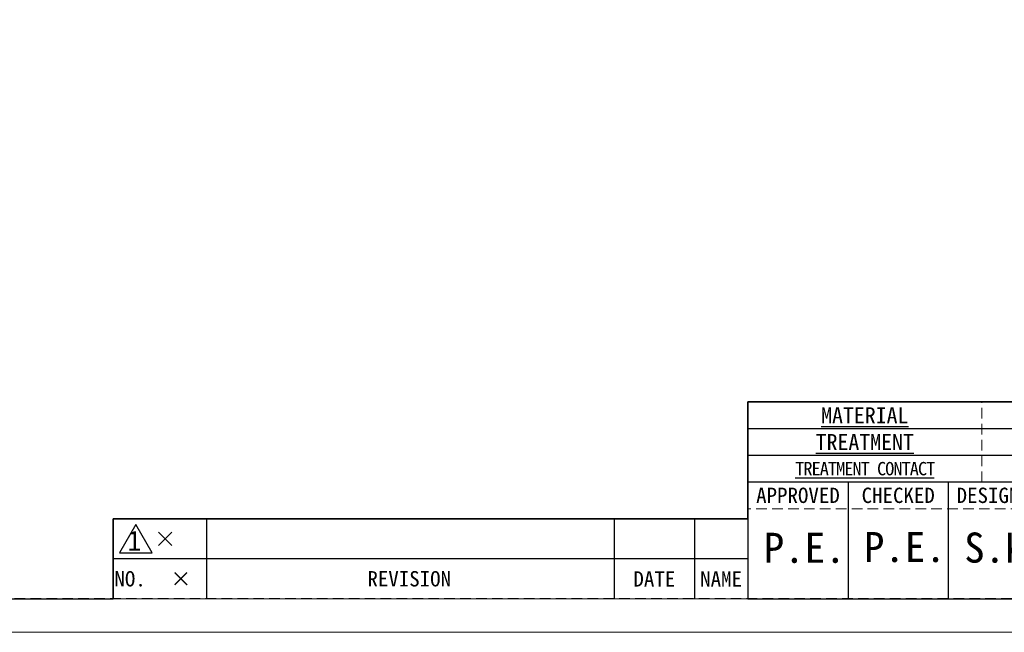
# Model space of a CAD drawing. Header units: millimetres. Extents: x -201 to 202, y 143 to 428.
# Tile 2 of 46: x -92 to 55, y 143 to 235. Entities that reach past the tile are written whole.
import ezdxf
from ezdxf.enums import TextEntityAlignment as Align

# ---------------------------------------------------------------- set-up
doc = ezdxf.new("R2010")
doc.units = ezdxf.units.MM
doc.header["$LTSCALE"] = 0.25
doc.linetypes.add('HIDDEN', pattern=[9.525, 6.35, -3.175])
doc.layers.add('EMPTY LINE', color=252, linetype='Continuous', lineweight=0, plot=False)
doc.layers.add('FORM', color=7, linetype='Continuous')
doc.styles.add('VS Standard', font='msgothic.ttc', dxfattribs={"height": 3})
doc.styles.add('VS Standard(小)', font='txt', dxfattribs={"height": 2.4})

# ---------------------------------------------------------------- blocks, each defined once
blk = doc.blocks.new('表題欄金物用_ver2.0.0')
at = {"layer": 'FORM', "color": 0}
for p, q in [((-11, 40.5), (-191, 40.5)), ((-191, 40.5), (-191, 28.5)), ((-39, 36.5), (-191, 36.5)), ((-39, 32.5), (-191, 32.5)), ((-11, 28.5), (-191, 28.5)), ((-191, 28.5), (-191, 11)), ((-176, 28.5), (-176, 11)), ((-161, 28.5), (-161, 11)), ((-272, 23), (-286, 23)), ((-286, 23), (-286, 17)), ((-211, 23), (-272, 23)), ((-272, 23), (-272, 17)), ((-211, 23), (-211, 17)), ((-199, 23), (-211, 23)), ((-199, 23), (-199, 17)), ((-191, 23), (-199, 23)), ((-279.19, 21), (-277.19, 19)), ((-279.19, 19), (-277.19, 21)), ((-286, 17), (-286, 11)), ((-272, 17), (-286, 17)), ((-272, 17), (-272, 11)), ((-211, 17), (-272, 17)), ((-211, 17), (-211, 11)), ((-199, 17), (-211, 17)), ((-199, 17), (-199, 11)), ((-191, 17), (-199, 17)), ((-191, 11), (-11, 11))]:
    blk.add_line(p, q, dxfattribs=at)
at = {"layer": 'FORM', "color": 0, "linetype": 'HIDDEN', "lineweight": 9}
for p, q in [((-156, 28.49), (-156, 40.49)), ((-131, 24.5), (-191, 24.5))]:
    blk.add_line(p, q, dxfattribs=at)
at = {"layer": 'FORM', "color": 0, "lineweight": 15}
blk.add_line((-191, 11), (-286, 11), dxfattribs=at)
at = {"layer": 'FORM', "color": 0}
blk.add_lwpolyline([(-282.58, 22.13), (-285.01, 17.93), (-280.16, 17.93)], close=True, dxfattribs=at)
at = {"layer": 'FORM', "color": 0, "attachment_point": 5}
for s, insert, char_height, width, style in [('{\\LMATERIAL}', (-173.5, 38.5), 2.4, 36.5, 'VS Standard(小)'), ('{\\LTREATMENT}', (-173.5, 34.5), 2.4, 36.5, 'VS Standard(小)'), ('{\\T0.9;\\LTREATMENT CONTACT}', (-173.5, 30.5), 2, 36.5, 'VS Standard(小)'), ('{\\fＭＳ ゴシック|b0|i0|c128|p49;APPROVED}', (-183.5, 26.5), 2.3, 15, 'VS Standard'), ('{\\fＭＳ ゴシック|b0|i0|c128|p49;CHECKED}', (-168.5, 26.5), 2.3, 15, 'VS Standard'), ('{\\fＭＳ ゴシック|b0|i0|c128|p49;DESIGNED}', (-153.5, 26.5), 2.3, 15, 'VS Standard'), ('NO.', (-283.44, 14), 2.3, 14, 'VS Standard'), ('\\pxi-3,l4,t4;×^I', (-276.99, 14), 2.3, 14, 'VS Standard'), ('REVISION', (-241.67, 14), 2.3, 46, 'VS Standard'), ('{\\fMS Gothic|b0|i0|c128|p49;DATE}', (-204.99, 14), 2.3, 12, 'VS Standard'), ('NAME', (-195, 14), 2.3, 8, 'VS Standard')]:
    blk.add_mtext(s, dxfattribs=dict(at, insert=insert, char_height=char_height, width=width, style=style))
at = {"layer": 'FORM', "color": 0, "insert": (-282.79, 19.73), "char_height": 3, "attachment_point": 5, "style": 'VS Standard'}
blk.add_mtext('1', dxfattribs=at)
at = {"layer": 'FORM', "color": 0}
for tag, height, style, p in [('材料', 2.8, 'VS Standard', (-133, 38.5)), ('一般面取', 2.8, 'VS Standard', (-57, 38.5)), ('処理', 2.8, 'VS Standard', (-133, 34.5)), ('仕上', 2.8, 'VS Standard', (-57, 34.5)), ('処理接点', 2.8, 'VS Standard', (-133, 30.5)), ('偏芯', 2.8, 'VS Standard', (-57, 30.5)), ('一般公差', 2.4, 'VS Standard(小)', (-106, 26.31)), ('適用（機種名）', 3.6, 'VS Standard', (-44.75, 24.75)), ('角度', 2.4, 'VS Standard(小)', (-106, 21.94)), ('NAME', 3.5, 'VS Standard', (-44.75, 18.5)), ('SCALE', 2.4, 'VS Standard(小)', (-106, 17.56)), ('DRAW_NO.', 3.5, 'VS Standard', (-44.75, 13.5)), ('DATE', 2.4, 'VS Standard(小)', (-106, 13.19))]:
    blk.add_attdef(tag, text='', height=height, dxfattribs=dict(at, style=style)).set_placement(p, align=Align.MIDDLE_CENTER)
at = {"layer": 'FORM', "color": 0, "style": 'VS Standard'}
for tag, p in [('APPROVED', (-182.5, 15.06)), ('CHECKED', (-167.5, 15.18)), ('DESIGNED', (-152.5, 15.09)), ('DRAWN', (-137.5, 15.23))]:
    blk.add_attdef(tag, text='', height=4.5, dxfattribs=at).set_placement(p, align=Align.BOTTOM_CENTER)

msp = doc.modelspace()

# ---------------------------------------------------------------- linework, layer by layer
at = {"layer": 'EMPTY LINE'}
msp.add_line((-201.5, 142.75), (201.5, 142.75), dxfattribs=at)
at = {"layer": 'FORM', "linetype": 'HIDDEN'}
msp.add_lwpolyline([(-196.5, 422.75), (196.5, 422.75), (196.5, 147.75), (-196.5, 147.75)], close=True, dxfattribs=at)
at = {"layer": 'FORM'}
msp.add_lwpolyline([(-196.5, 422.75), (-196.5, 147.75), (-78.5, 147.75), (-78.5, 159.75), (16.5, 159.75), (16.5, 177.25), (196.5, 177.25), (196.5, 422.75), (-196.5, 422.75)], close=True, dxfattribs=at)

# ---------------------------------------------------------------- block references
ref = msp.add_blockref('表題欄金物用_ver2.0.0', (207.5, 136.75), dxfattribs=at)
ref.add_attrib('DESIGNED', 'S.K.', dxfattribs={"color": 0, "height": 4.5, "style": 'VS Standard'}).set_placement((55, 151.8412), align=Align.BOTTOM_CENTER)
ref.add_attrib('CHECKED', 'P.E.', dxfattribs={"color": 0, "height": 4.5, "style": 'VS Standard'}).set_placement((40, 151.9272), align=Align.BOTTOM_CENTER)
ref.add_attrib('APPROVED', 'P.E.', dxfattribs={"color": 0, "height": 4.5, "style": 'VS Standard'}).set_placement((25, 151.8117), align=Align.BOTTOM_CENTER)

doc.saveas('drawing.dxf')
